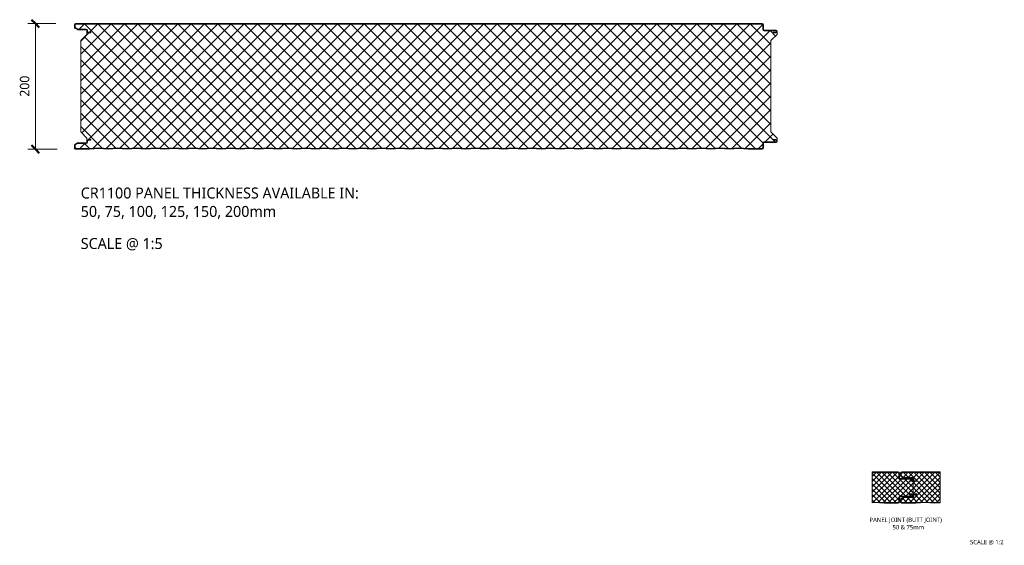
# Model space of a CAD drawing. Header units: millimetres. Extents: x 196 to 3485, y -270 to 1649.
# Tile 1 of 7: x 196 to 1765, y -270 to 568. Entities that reach past the tile are written whole.
import ezdxf

# ---------------------------------------------------------------- set-up
doc = ezdxf.new("R2010")
doc.units = ezdxf.units.MM
for name, color, linetype, lineweight in [('A-ANNO-DIMS', 211, 'Continuous', 9), ('A-ANNO-DIMS-5', 211, 'Continuous', 9), ('A-DETL-GENF', 92, 'Continuous', 13), ('G-ANNO-TEXT', 231, 'Continuous', 9)]:
    doc.layers.add(name, color=color, linetype=linetype, lineweight=lineweight)
doc.styles.add('Yu Gothic', font='Yu Gothic.ttf', dxfattribs={"height": 15})
doc.styles.add('Yu Gothic_1', font='Yu Gothic.ttf', dxfattribs={"height": 17.5})
doc.styles.add('Yu Gothic_2', font='Yu Gothic.ttf', dxfattribs={"height": 7})
doc.dimstyles.new('Diagonal', dxfattribs={"dimscale": 304.8, "dimtxt": 17.413553, "dimasz": 0.04101, "dimexe": 0.03937, "dimexo": 0.024606, "dimgap": 0.024606, "dimtad": 1, "dimdec": 0, "dimzin": 0, "dimdsep": 46, "dimtxsty": 'Yu Gothic', "dimblk1": 'OBLIQUE', "dimblk2": 'OBLIQUE', "dimsah": 1, "dimcen": 0.09, "dimazin": 0, "dimtfac": 1, "dimtdec": 4, "dimtix": 1, "dimtmove": 0, "dimatfit": 3, "dimfxl": 1, "dimtvp": 1, "dimtfill": 1, "dimtolj": 1, "dimtzin": 0, "dimarcsym": 2})
pattern_1 = [(45, (-186.326, 203.047), (-4.24264, 4.24264), []), (135, (-186.326, 203.047), (-4.24264, -4.24264), [])]

# ---------------------------------------------------------------- blocks, each defined once
blk = doc.blocks.new('CR 1100 - FLAT - SATINLINE - CR 1100 200mm - FLAT - SATINLINE-4193652-15 PANEL SIZE AND PROFILE Copy 1 Copy 2 Copy 1')
at = {"layer": 'A-DETL-GENF'}
h = blk.add_hatch(color=256, dxfattribs=at)
h.paths.add_polyline_path([(624, 0), (639, 1), (654, 0), (669, 1), (684, 0), (699, 1), (714, 0), (729, 1), (744, 0), (759, 1), (774, 0), (789, 1), (804, 0), (819, 1), (834, 0), (849, 1), (864, 0), (879, 1), (894, 0), (909, 1), (924, 0), (939, 1), (954, 0), (969, 1), (984, 0), (999.3, 1), (1014, 0), (1029, 1), (1044, 0), (1059, 1), (1073.9, 0), (1096.2, 0), (1096.7, 0.1), (1097.1, 0.2), (1097.5, 0.5), (1097.8, 0.9), (1097.9, 1.3), (1098, 1.8), (1098, 9.6), (1098.2, 9.9), (1098.4, 10.1), (1098.6, 10.3), (1098.9, 10.5), (1099.2, 10.5), (1118.2, 10.5), (1118.7, 10.6), (1119.1, 10.7), (1119.5, 11), (1119.8, 11.4), (1119.9, 11.8), (1120, 12.3), (1120, 13.2), (1119.9, 13.7), (1119.8, 14.1), (1119.3, 14.6), (1119.1, 14.8), (1118.7, 14.9), (1118.2, 15), (1114, 15), (1114, 14), (1118.4, 14), (1118.8, 13.8), (1119, 13.4), (1119, 13.2), (1119, 12.1), (1118.8, 11.7), (1118.4, 11.5), (1118.2, 11.5), (1099.2, 11.5), (1098.6, 11.4), (1098.1, 11.2), (1097.6, 10.9), (1097.3, 10.4), (1097.1, 9.9), (1097, 9.3), (1097, 1.6), (1096.8, 1.2), (1096.4, 1), (1096.2, 1), (1073.9, 1), (1059, 2), (1044, 1), (1029, 2), (1014, 1), (999, 2), (984, 1), (969, 2), (954, 1), (939, 2), (924, 1), (909, 2), (894, 1), (879, 2), (864, 1), (849, 2), (834, 1), (819, 2), (804, 1), (789, 2), (774, 1), (759, 2), (744, 1), (729, 2), (714, 1), (699, 2), (684, 1), (669, 2), (654, 1), (639, 2), (624, 1), (609, 2), (594, 1), (579, 2), (564, 1), (549, 2), (534, 1), (519, 2), (504, 1), (489, 2), (474, 1), (459, 2), (444, 1), (429, 2), (414, 1), (399, 2), (384, 1), (369, 2), (354, 1), (339, 2), (324, 1), (309, 2), (294, 1), (279, 2), (264, 1), (249, 2), (234, 1), (219, 2), (204, 1), (189, 2), (174, 1), (159, 2), (144, 1), (129, 2), (114, 1), (99, 2), (84, 1), (69, 2), (54, 1), (39, 2), (24.1, 1), (1.5, 1.1), (1.2, 1.3), (1, 1.6), (1, 1.8), (1, 6.2), (1.2, 6.5), (1.4, 6.7), (5.5, 9), (18.8, 9), (19.4, 9.1), (19.9, 9.3), (20.4, 9.6), (20.7, 10.1), (20.9, 10.6), (21, 11.2), (21, 13.4), (21.2, 13.8), (21.6, 14), (21.8, 14), (26, 14), (26, 15), (21.8, 15), (21.3, 14.9), (20.9, 14.8), (20.5, 14.5), (20.2, 14.1), (20.1, 13.7), (20, 13.2), (20, 10.9), (19.8, 10.6), (19.6, 10.4), (19.4, 10.2), (19.1, 10), (18.8, 10), (5.7, 10), (5.2, 9.9), (4.8, 9.8), (0.9, 7.5), (0.5, 7.2), (0.2, 6.9), (0.1, 6.4), (0, 5.6), (0, 1.4), (0.2, 1), (0.4, 0.6), (0.7, 0.3), (1.1, 0.1), (1.5, 0), (1.9, 0), (24.1, 0), (39, 1), (54, 0), (69, 1), (84, 0), (99, 1), (114, 0), (129, 1), (144, 0), (159, 1), (174, 0), (189, 1), (204, 0), (219, 1), (234, 0), (249, 1), (264, 0), (279, 1), (294, 0), (309, 1), (324, 0), (339, 1), (354, 0), (369, 1), (384, 0), (399, 1), (414, 0), (429, 1), (444, 0), (459, 1), (474, 0), (489, 1), (504, 0), (519, 1), (534, 0), (549, 1), (564, 0), (579, 1), (594, 0), (609, 1)])
h.paths.add_polyline_path([(1118.2, 185.1), (1118.7, 185.2), (1119.1, 185.4), (1119.5, 185.7), (1119.8, 186.1), (1119.9, 186.5), (1120, 186.9), (1120, 187.8), (1119.9, 188.3), (1119.8, 188.7), (1119.5, 189.1), (1119.1, 189.4), (1118.7, 189.6), (1118.2, 189.6), (1098.9, 189.7), (1098.6, 189.8), (1098.4, 190), (1098.2, 190.2), (1098, 190.5), (1098, 190.8), (1098, 198.3), (1097.9, 198.8), (1097.8, 199.2), (1097.5, 199.6), (1097.1, 199.9), (1096.7, 200.1), (1096.2, 200.1), (1.8, 200.1), (1.3, 200.1), (0.9, 199.9), (0.5, 199.6), (0.2, 199.2), (0.1, 198.8), (0, 198.3), (0, 194.2), (0.1, 193.7), (0.2, 193.3), (0.5, 192.9), (0.9, 192.6), (4.8, 190.4), (5.2, 190.2), (5.7, 190.1), (19.1, 190.1), (19.4, 190), (19.6, 189.8), (19.8, 189.5), (20, 189.3), (20, 188.9), (20, 186.9), (20.1, 186.5), (20.2, 186), (20.5, 185.7), (20.9, 185.4), (21.3, 185.2), (21.8, 185.1), (26, 185.1), (26, 186.1), (21.6, 186.2), (21.2, 186.4), (21, 186.7), (21, 186.9), (21, 188.9), (20.9, 189.5), (20.6, 190.2), (20.4, 190.5), (19.9, 190.8), (19.4, 191.1), (18.8, 191.1), (5.5, 191.1), (1.2, 193.6), (1, 194), (1, 194.2), (1, 198.5), (1.2, 198.9), (1.6, 199.1), (1.8, 199.1), (1096.4, 199.1), (1096.8, 198.9), (1097, 198.5), (1097, 198.3), (1097, 190.8), (1097.1, 190.3), (1097.3, 189.7), (1097.6, 189.3), (1098.1, 188.9), (1098.6, 188.7), (1099.2, 188.6), (1118.4, 188.6), (1118.8, 188.4), (1119, 188), (1119, 187.8), (1119, 186.7), (1118.8, 186.4), (1118.4, 186.2), (1118.2, 186.1), (1114, 186.1), (1114, 185.1)])
h = blk.add_hatch(dxfattribs=at)
h.set_pattern_fill('FP_6', color=256, style=0, pattern_type=2)
h.set_pattern_definition([(45, (-283.583, -361.559), (-10.6066, 10.6066), []), (135, (-283.583, -361.559), (-10.6066, -10.6066), [])])
h.paths.add_polyline_path([(564, 1), (579, 2), (594.2, 1), (609, 2), (624.1, 1), (639, 2), (654.2, 1), (669, 2), (684.1, 1), (699, 2), (714.1, 1), (729, 2), (744.1, 1), (759, 2), (774.1, 1), (789, 2), (804.2, 1), (819, 2), (834.2, 1), (849, 2), (864.1, 1), (879, 2), (894.1, 1), (909, 2), (924.2, 1), (939, 2), (954.2, 1), (969, 2), (984.1, 1), (999.3, 2), (1014.2, 1), (1029, 2), (1044.1, 1), (1059, 2), (1073.9, 1), (1096.4, 1), (1096.8, 1.2), (1096.9, 1.4), (1097, 1.8), (1097, 9.6), (1097.1, 9.9), (1097.3, 10.4), (1097.6, 10.9), (1098.1, 11.2), (1098.6, 11.4), (1099.2, 11.5), (1118.4, 11.5), (1118.8, 11.7), (1118.9, 11.9), (1119, 12.3), (1118.9, 13.4), (1118.8, 13.7), (1118.6, 13.9), (1118.2, 14), (1114, 14), (1114, 15), (1118.6, 14.9), (1118.8, 14.9), (1119.2, 14.7), (1119.5, 14.5), (1119.8, 14), (1120, 13.4), (1120, 13.7), (1120, 17.6), (1110, 27.6), (1110, 172.8), (1120, 182.7), (1120, 186.7), (1119.9, 186.5), (1119.8, 186), (1119.5, 185.7), (1119.1, 185.4), (1118.6, 185.2), (1118.2, 185.1), (1114, 185.1), (1114, 186.1), (1118.4, 186.2), (1118.8, 186.4), (1118.9, 186.5), (1119, 186.9), (1118.9, 188), (1118.9, 188.2), (1118.6, 188.5), (1118.2, 188.6), (1098.9, 188.7), (1098.6, 188.7), (1098.1, 188.9), (1097.6, 189.3), (1097.3, 189.7), (1097.1, 190.3), (1097, 190.8), (1096.9, 198.5), (1096.9, 198.7), (1096.6, 199), (1096.2, 199.1), (1.6, 199.1), (1.2, 198.9), (1.1, 198.7), (1, 198.3), (1.1, 194), (1.2, 193.7), (1.4, 193.5), (5.5, 191.1), (19.1, 191.1), (19.4, 191.1), (19.9, 190.8), (20.4, 190.5), (20.7, 190), (20.9, 189.5), (21, 188.9), (21.1, 186.7), (21.2, 186.5), (21.4, 186.2), (21.8, 186.1), (26, 186.1), (26, 185.1), (21.4, 185.2), (21.2, 185.2), (20.9, 185.4), (20.5, 185.7), (20.2, 186.1), (20.1, 186.5), (20, 186.7), (20, 182.7), (10, 172.8), (10, 27.6), (20, 17.6), (20, 13.4), (20.1, 13.7), (20.2, 14.1), (20.7, 14.6), (20.9, 14.8), (21.4, 14.9), (21.8, 15), (26, 15), (26, 14), (21.6, 14), (21.2, 13.8), (21.1, 13.6), (21, 13.2), (21, 10.9), (20.9, 10.6), (20.6, 10), (20.4, 9.6), (19.9, 9.3), (19.4, 9.1), (18.8, 9), (5.5, 9), (1.2, 6.5), (1.1, 6.4), (1, 6), (1, 1.6), (1.1, 1.4), (1.3, 1.1), (1.7, 1), (1.9, 1), (24.1, 1), (39, 2), (54.1, 1), (69, 2), (84.2, 1), (99, 2), (114.2, 1), (129, 2), (144.1, 1), (159, 2), (174.1, 1), (189, 2), (204.2, 1), (219, 2), (234.2, 1), (249, 2), (264.1, 1), (279, 2), (294.1, 1), (309, 2), (324.1, 1), (339, 2), (354.2, 1), (369, 2), (384.1, 1), (399, 2), (414.1, 1), (429, 2), (444.2, 1), (459, 2), (474.2, 1), (489, 2), (504.1, 1), (519, 2), (534.2, 1), (549, 2), (563.9, 1)])
for p, q in [((0, 198.3), (0, 194.2)), ((0.9, 192.6), (4.8, 190.4)), ((1, 194.2), (1, 198.3)), ((5.5, 191.1), (1.4, 193.5)), ((1096.2, 200.1), (1.8, 200.1)), ((1.8, 199.1), (1096.2, 199.1)), ((18.8, 191.1), (5.5, 191.1)), ((5.7, 190.1), (18.8, 190.1)), ((20, 188.9), (20, 186.9)), ((21, 186.9), (21, 188.9)), ((1097, 198.3), (1097, 190.8)), ((1098, 190.8), (1098, 198.3)), ((1118.2, 189.6), (1099.2, 189.6)), ((1099.2, 188.6), (1118.2, 188.6)), ((20, 182.7), (10, 172.8)), ((10, 172.8), (10, 27.6)), ((20, 186.9), (20, 182.7)), ((26, 186.1), (21.8, 186.1)), ((21.8, 185.1), (26, 185.1)), ((26, 185.1), (26, 186.1)), ((1110, 172.8), (1120, 182.7)), ((1110, 27.6), (1110, 172.8)), ((1118.2, 186.1), (1114, 186.1)), ((1114, 186.1), (1114, 185.1)), ((1114, 185.1), (1118.2, 185.1)), ((1119, 187.8), (1119, 186.9)), ((1120, 186.9), (1120, 187.8)), ((1120, 182.7), (1120, 186.9)), ((10, 27.6), (20, 17.6)), ((20, 17.6), (20, 13.2)), ((1120, 17.6), (1110, 27.6)), ((1120, 13.2), (1120, 17.6)), ((0, 6), (0, 1.8)), ((4.8, 9.8), (0.9, 7.5)), ((1, 1.8), (1, 6)), ((1.4, 6.7), (5.5, 9)), ((24.1, 1), (1.9, 1)), ((1.9, 0), (24.1, 0)), ((5.5, 9), (18.8, 9)), ((18.8, 10), (5.7, 10)), ((20, 13.2), (20, 11.2)), ((21, 11.2), (21, 13.2)), ((26, 15), (21.8, 15)), ((21.8, 14), (26, 14)), ((39, 2), (24.1, 1)), ((24.1, 0), (39, 1)), ((26, 14), (26, 15)), ((54, 1), (39, 2)), ((39, 1), (54, 0)), ((69, 2), (54, 1)), ((54, 0), (69, 1)), ((84, 1), (69, 2)), ((69, 1), (84, 0)), ((99, 2), (84, 1)), ((84, 0), (99, 1)), ((114, 1), (99, 2)), ((99, 1), (114, 0)), ((129, 2), (114, 1)), ((114, 0), (129, 1)), ((144, 1), (129, 2)), ((129, 1), (144, 0)), ((159, 2), (144, 1)), ((144, 0), (159, 1)), ((174, 1), (159, 2)), ((159, 1), (174, 0)), ((189, 2), (174, 1)), ((174, 0), (189, 1)), ((204, 1), (189, 2)), ((189, 1), (204, 0)), ((219, 2), (204, 1)), ((204, 0), (219, 1)), ((234, 1), (219, 2)), ((219, 1), (234, 0)), ((249, 2), (234, 1)), ((234, 0), (249, 1)), ((264, 1), (249, 2)), ((249, 1), (264, 0)), ((279, 2), (264, 1)), ((264, 0), (279, 1)), ((294, 1), (279, 2)), ((279, 1), (294, 0)), ((309, 2), (294, 1)), ((294, 0), (309, 1)), ((324, 1), (309, 2)), ((309, 1), (324, 0)), ((339, 2), (324, 1)), ((324, 0), (339, 1)), ((354, 1), (339, 2)), ((339, 1), (354, 0)), ((369, 2), (354, 1)), ((354, 0), (369, 1)), ((384, 1), (369, 2)), ((369, 1), (384, 0)), ((399, 2), (384, 1)), ((384, 0), (399, 1)), ((414, 1), (399, 2)), ((399, 1), (414, 0)), ((429, 2), (414, 1)), ((414, 0), (429, 1)), ((444, 1), (429, 2)), ((429, 1), (444, 0)), ((459, 2), (444, 1)), ((444, 0), (459, 1)), ((474, 1), (459, 2)), ((459, 1), (474, 0)), ((489, 2), (474, 1)), ((474, 0), (489, 1)), ((504, 1), (489, 2)), ((489, 1), (504, 0)), ((519, 2), (504, 1)), ((504, 0), (519, 1)), ((534, 1), (519, 2)), ((519, 1), (534, 0)), ((549, 2), (534, 1)), ((534, 0), (549, 1)), ((564, 1), (549, 2)), ((549, 1), (564, 0)), ((579, 2), (564, 1)), ((564, 0), (579, 1)), ((594, 1), (579, 2)), ((579, 1), (594, 0)), ((609, 2), (594, 1)), ((594, 0), (609, 1)), ((624, 1), (609, 2)), ((609, 1), (624, 0)), ((639, 2), (624, 1)), ((624, 0), (639, 1)), ((654, 1), (639, 2)), ((639, 1), (654, 0)), ((669, 2), (654, 1)), ((654, 0), (669, 1)), ((684, 1), (669, 2)), ((669, 1), (684, 0)), ((699, 2), (684, 1)), ((684, 0), (699, 1)), ((714, 1), (699, 2)), ((699, 1), (714, 0)), ((729, 2), (714, 1)), ((714, 0), (729, 1)), ((744, 1), (729, 2)), ((729, 1), (744, 0)), ((759, 2), (744, 1)), ((744, 0), (759, 1)), ((774, 1), (759, 2)), ((759, 1), (774, 0)), ((789, 2), (774, 1)), ((774, 0), (789, 1)), ((804, 1), (789, 2)), ((789, 1), (804, 0)), ((819, 2), (804, 1)), ((804, 0), (819, 1)), ((834, 1), (819, 2)), ((819, 1), (834, 0)), ((849, 2), (834, 1)), ((834, 0), (849, 1)), ((864, 1), (849, 2)), ((849, 1), (864, 0)), ((879, 2), (864, 1)), ((864, 0), (879, 1)), ((894, 1), (879, 2)), ((879, 1), (894, 0)), ((909, 2), (894, 1)), ((894, 0), (909, 1)), ((924, 1), (909, 2)), ((909, 1), (924, 0)), ((939, 2), (924, 1)), ((924, 0), (939, 1)), ((954, 1), (939, 2)), ((939, 1), (954, 0)), ((969, 2), (954, 1)), ((954, 0), (969, 1)), ((984, 1), (969, 2)), ((969, 1), (984, 0)), ((999, 2), (984, 1)), ((984, 0), (999, 1)), ((1014, 1), (999, 2)), ((999, 1), (1014, 0)), ((1029, 2), (1014, 1)), ((1014, 0), (1029, 1)), ((1044, 1), (1029, 2)), ((1029, 1), (1044, 0)), ((1059, 2), (1044, 1)), ((1044, 0), (1059, 1)), ((1073.9, 1), (1059, 2)), ((1059, 1), (1073.9, 0)), ((1096.2, 1), (1073.9, 1)), ((1073.9, 0), (1096.2, 0)), ((1097, 9.3), (1097, 1.8)), ((1098, 1.8), (1098, 9.3)), ((1118.2, 11.5), (1099.2, 11.5)), ((1099.2, 10.5), (1118.2, 10.5)), ((1118.2, 15), (1114, 15)), ((1114, 15), (1114, 14)), ((1114, 14), (1118.2, 14)), ((1119, 13.2), (1119, 12.3)), ((1120, 12.3), (1120, 13.2))]:
    blk.add_line(p, q, dxfattribs=at)
for centre, radius, start, end in [((1.8, 198.3), 1.8, 90, 180), ((1.8, 194.2), 1.8, 180, 240), ((1.8, 198.3), 0.8, 90, 180), ((1.8, 194.2), 0.8, 180, 240), ((5.7, 191.9), 1.8, 240, 270), ((18.8, 188.9), 2.2, 0, 90), ((18.8, 188.9), 1.2, 0, 90), ((1096.2, 198.3), 1.8, 360, 90), ((1096.2, 198.3), 0.8, 360, 90), ((1099.2, 190.8), 2.2, 180, 270), ((1099.2, 190.8), 1.2, 180, 270), ((1118.2, 187.8), 1.8, 360, 90), ((1118.2, 187.8), 0.8, 360, 90), ((21.8, 186.9), 1.8, 180, 270), ((21.8, 186.9), 0.8, 180, 270), ((1118.2, 186.9), 0.8, 270, 0), ((1118.2, 186.9), 1.8, 270, 360), ((1.8, 6), 1.8, 120, 180), ((1.8, 1.8), 1.8, 180, 274.1532), ((1.8, 6), 0.8, 120, 180), ((1.8, 1.8), 0.8, 180, 276.2314), ((5.7, 8.2), 1.8, 90, 120), ((18.8, 11.2), 1.2, 270, 360), ((18.8, 11.2), 2.2, 270, 360), ((21.8, 13.2), 1.8, 90, 180), ((21.8, 13.2), 0.8, 90, 180), ((1096.2, 1.8), 1.8, 270, 360), ((1096.2, 1.8), 0.8, 270, 0), ((1099.2, 9.3), 2.2, 90, 180), ((1099.2, 9.3), 1.2, 90, 180), ((1118.2, 13.2), 1.8, 0, 90), ((1118.2, 13.2), 0.8, 0, 90), ((1118.2, 12.3), 1.8, 270, 0), ((1118.2, 12.3), 0.8, 270, 0), ((1118.2, 13.2), 1.8, 74.9349, 77.1376), ((1118.2, 13.2), 1.8, 59.8024, 64.2752), ((1118.2, 13.2), 1.8, 38.5504, 51.4128), ((1118.2, 13.2), 1.8, 25.688, 30.1982), ((1118.2, 13.2), 1.8, 12.8256, 15.0659)]:
    blk.add_arc(centre, radius, start, end, dxfattribs=at)
blk = doc.blocks.new('CR 1100 - FLAT - SATINLINE - CR 1100 50mm - JOINT - FLAT - SATINLINE-4193638-15 PANEL SIZE AND PROFILE Copy 1 Copy 1 Copy 1 Copy 1')
at = {"layer": 'A-DETL-GENF'}
h = blk.add_hatch(color=256, dxfattribs=at)
h.paths.add_polyline_path([(41.5, 0), (42, 0), (42.4, 0.2), (42.8, 0.5), (43.1, 0.9), (43.3, 1.3), (43.3, 1.8), (43.3, 9.3), (43.4, 9.6), (43.5, 9.9), (43.7, 10.1), (43.9, 10.3), (44.2, 10.4), (44.5, 10.5), (63.5, 10.5), (64, 10.5), (64.4, 10.7), (64.8, 11), (65.1, 11.4), (65.3, 11.8), (65.3, 12.3), (65.3, 13.2), (65.3, 13.6), (65.1, 14.1), (64.8, 14.4), (64.4, 14.7), (64, 14.9), (63.5, 15), (59.3, 15), (59.3, 14), (63.5, 14), (63.8, 13.9), (63.9, 13.9), (64.2, 13.7), (64.2, 13.6), (64.3, 13.4), (64.3, 13.2), (64.3, 12.3), (64.3, 12.1), (64.2, 11.9), (64.1, 11.7), (63.9, 11.6), (63.8, 11.5), (63.5, 11.5), (44.5, 11.5), (44, 11.4), (43.4, 11.2), (43, 10.8), (42.6, 10.4), (42.4, 9.8), (42.3, 9.3), (42.3, 1.8), (42.3, 1.6), (42.2, 1.4), (42.1, 1.2), (41.9, 1.1), (41.8, 1), (41.5, 1), (19.2, 1), (4.3, 2), (0, 1.7), (0, 0.7), (4.3, 1), (19.2, 0), (41.5, 0)])
h.paths.add_polyline_path([(63.5, 35), (64, 35), (64.4, 35.2), (64.8, 35.5), (65.1, 35.9), (65.3, 36.3), (65.3, 36.8), (65.3, 37.7), (65.3, 38.1), (65.1, 38.6), (64.8, 38.9), (64.4, 39.2), (64, 39.4), (63.5, 39.5), (44.5, 39.5), (44.2, 39.5), (43.9, 39.6), (43.7, 39.8), (43.5, 40.1), (43.4, 40.4), (43.3, 40.7), (43.3, 48.2), (43.3, 48.6), (43.1, 49.1), (42.8, 49.4), (42.4, 49.7), (42, 49.9), (41.5, 50), (0, 50), (0, 49), (41.5, 49), (41.8, 48.9), (41.9, 48.9), (42.1, 48.7), (42.2, 48.6), (42.3, 48.4), (42.3, 48.2), (42.3, 40.7), (42.4, 40.1), (42.6, 39.6), (43, 39.1), (43.4, 38.8), (44, 38.5), (44.5, 38.5), (63.5, 38.5), (63.8, 38.4), (63.9, 38.4), (64.2, 38.2), (64.2, 38.1), (64.3, 37.9), (64.3, 37.7), (64.3, 36.6), (64.3, 36.6), (64.2, 36.4), (64.1, 36.2), (63.9, 36.1), (63.8, 36), (63.5, 36), (59.3, 36), (59.3, 35)])
h = blk.add_hatch(dxfattribs=at)
h.set_pattern_fill('FP_7', color=256, style=0, pattern_type=2)
h.set_pattern_definition(pattern_1)
h.paths.add_polyline_path([(41.5, 1), (41.8, 1), (41.9, 1.1), (42.1, 1.2), (42.2, 1.4), (42.3, 1.6), (42.3, 1.8), (42.3, 9.3), (42.4, 9.9), (42.6, 10.4), (43, 10.8), (43.4, 11.2), (44, 11.4), (44.5, 11.5), (63.5, 11.5), (63.8, 11.5), (64, 11.6), (64.2, 11.8), (64.3, 11.9), (64.3, 12.1), (64.3, 12.3), (64.3, 13.2), (64.3, 13.4), (64.2, 13.6), (64.1, 13.7), (63.9, 13.9), (63.8, 13.9), (63.5, 14), (59.3, 14), (59.3, 15), (63.5, 15), (64, 14.9), (64.4, 14.7), (64.8, 14.4), (65.1, 14.1), (65.3, 13.6), (65.3, 13.2), (65.3, 36.6), (65.3, 36.3), (65.1, 35.9), (64.8, 35.5), (64.4, 35.2), (63.9, 35), (63.5, 35), (59.3, 35), (59.3, 36), (63.5, 36), (63.8, 36), (64, 36.1), (64.2, 36.3), (64.2, 36.4), (64.3, 36.6), (64.3, 36.8), (64.3, 37.7), (64.3, 37.9), (64.2, 38.1), (64.1, 38.3), (63.9, 38.4), (63.7, 38.4), (63.5, 38.5), (44.5, 38.5), (43.9, 38.6), (43.4, 38.8), (43, 39.1), (42.6, 39.6), (42.4, 40.1), (42.3, 40.7), (42.3, 48.2), (42.3, 48.4), (42.2, 48.6), (42.1, 48.7), (41.9, 48.9), (41.8, 48.9), (41.5, 49), (0, 49), (0, 1.7), (4.3, 2), (19.2, 1), (41.5, 1)])
h = blk.add_hatch(color=256, dxfattribs=at)
h.paths.add_polyline_path([(99.3, 0), (108.2, 0.6), (108.2, 1.6), (99.3, 1), (84.3, 2), (69.5, 1), (47, 1), (46.9, 1.1), (46.7, 1.1), (46.5, 1.3), (46.4, 1.4), (46.4, 1.6), (46.3, 1.8), (46.3, 6), (46.4, 6.2), (46.5, 6.4), (46.6, 6.5), (46.7, 6.7), (50.8, 9), (64.2, 9), (64.7, 9.1), (65.2, 9.3), (65.7, 9.6), (66.1, 10.1), (66.3, 10.6), (66.3, 11.2), (66.3, 13.2), (66.4, 13.4), (66.5, 13.6), (66.6, 13.8), (66.7, 13.9), (66.9, 14), (67.1, 14), (71.3, 14), (71.3, 15), (67.1, 15), (66.7, 14.9), (66.2, 14.8), (65.9, 14.5), (65.6, 14.1), (65.4, 13.6), (65.3, 13.2), (65.3, 11.2), (65.3, 10.9), (65.2, 10.6), (65, 10.4), (64.7, 10.2), (64.5, 10), (64.1, 10), (51, 10), (50.6, 9.9), (50.1, 9.8), (46.2, 7.5), (45.9, 7.2), (45.6, 6.9), (45.4, 6.4), (45.3, 6), (45.3, 1.8), (45.4, 1.4), (45.5, 1), (45.8, 0.6), (46.1, 0.3), (46.5, 0.1), (46.9, 0), (47.3, 0), (69.5, 0), (84.3, 1), (94.4, 0.3)])
h.paths.add_polyline_path([(71.3, 35), (71.3, 36), (67.1, 36), (66.9, 36), (66.7, 36.1), (66.6, 36.2), (66.5, 36.4), (66.4, 36.6), (66.3, 36.8), (66.3, 38.8), (66.3, 39.4), (66.1, 39.9), (65.7, 40.4), (65.2, 40.7), (64.7, 40.9), (64.1, 41), (50.8, 41), (46.7, 43.3), (46.6, 43.5), (46.5, 43.6), (46.4, 43.8), (46.3, 44), (46.3, 48.2), (46.4, 48.4), (46.5, 48.6), (46.6, 48.8), (46.7, 48.9), (46.9, 49), (47.1, 49), (108.2, 49), (108.2, 50), (47.1, 50), (46.7, 49.9), (46.2, 49.8), (45.9, 49.5), (45.6, 49.1), (45.4, 48.7), (45.3, 48.2), (45.3, 44), (45.4, 43.6), (45.6, 43.1), (45.9, 42.8), (46.2, 42.5), (50.1, 40.2), (50.6, 40.1), (51, 40), (64.2, 40), (64.5, 40), (64.7, 39.8), (65, 39.6), (65.2, 39.4), (65.3, 39.1), (65.3, 38.8), (65.4, 36.8), (65.4, 36.3), (65.6, 35.9), (65.9, 35.5), (66.2, 35.2), (66.7, 35.1), (67.1, 35), (68, 35)])
h = blk.add_hatch(dxfattribs=at)
h.set_pattern_fill('FP_7', color=256, style=0, pattern_type=2)
h.set_pattern_definition(pattern_1)
h.paths.add_polyline_path([(99.3, 1), (108.2, 1.6), (108.2, 49), (47.1, 49), (46.9, 49), (46.7, 48.8), (46.6, 48.8), (46.5, 48.6), (46.4, 48.4), (46.3, 48.2), (46.3, 44), (46.4, 43.8), (46.5, 43.6), (46.6, 43.5), (46.7, 43.3), (50.8, 41), (64.2, 41), (64.7, 40.9), (65.2, 40.7), (65.7, 40.4), (66.1, 39.9), (66.3, 39.4), (66.3, 38.8), (66.4, 36.7), (66.4, 36.5), (66.5, 36.3), (66.6, 36.2), (66.8, 36.1), (66.9, 36), (67.1, 36), (71.3, 36), (71.3, 35), (67.1, 35), (66.7, 35.1), (66.2, 35.2), (65.9, 35.5), (65.6, 35.9), (65.4, 36.3), (65.3, 36.8), (65.3, 13.2), (65.4, 13.7), (65.6, 14.1), (65.9, 14.5), (66.2, 14.8), (66.7, 14.9), (67.1, 15), (71.3, 15), (71.3, 14), (67.1, 14), (66.9, 13.9), (66.7, 13.8), (66.5, 13.7), (66.4, 13.5), (66.4, 13.3), (66.3, 13.2), (66.3, 11.2), (66.3, 10.6), (66.1, 10.1), (65.7, 9.6), (65.2, 9.3), (64.7, 9.1), (64.1, 9), (50.8, 9), (46.7, 6.7), (46.6, 6.5), (46.5, 6.4), (46.4, 6.2), (46.3, 6), (46.4, 1.6), (46.4, 1.5), (46.5, 1.4), (46.6, 1.2), (46.8, 1.1), (46.9, 1), (47.1, 1), (49, 1), (69.5, 1), (84.3, 2), (99.3, 1)])
for p, q in [((41.5, 50), (0, 50)), ((0, 50), (0, 49)), ((0, 49), (0, 1.7)), ((0, 49), (41.5, 49)), ((42.3, 48.2), (42.3, 40.7)), ((43.3, 40.7), (43.3, 48.2)), ((45.3, 48.2), (45.3, 44)), ((46.3, 44), (46.3, 48.2)), ((108.2, 50), (47.1, 50)), ((47.1, 49), (108.2, 49)), ((108.2, 49), (108.2, 50)), ((108.2, 1.6), (108.2, 49)), ((63.5, 39.5), (44.5, 39.5)), ((44.5, 38.5), (63.5, 38.5)), ((46.2, 42.5), (50.1, 40.2)), ((50.8, 41), (46.7, 43.3)), ((64.1, 41), (50.8, 41)), ((51, 40), (64.1, 40)), ((63.5, 36), (59.3, 36)), ((59.3, 36), (59.3, 35)), ((59.3, 35), (63.5, 35)), ((64.3, 37.7), (64.3, 36.8)), ((65.3, 38.8), (65.3, 37.7)), ((65.3, 36.8), (65.3, 37.7)), ((65.3, 36.8), (65.3, 13.2)), ((66.3, 36.8), (66.3, 38.8)), ((71.3, 36), (67.1, 36)), ((67.1, 35), (71.3, 35)), ((71.3, 35), (71.3, 36)), ((4.3, 2), (0, 1.7)), ((0, 1.7), (0, 0.7)), ((0, 0.7), (4.3, 1)), ((19.2, 1), (4.3, 2)), ((4.3, 1), (19.2, 0)), ((41.5, 1), (19.2, 1)), ((42.3, 9.3), (42.3, 1.8)), ((43.3, 1.8), (43.3, 9.3)), ((63.5, 11.5), (44.5, 11.5)), ((44.5, 10.5), (63.5, 10.5)), ((45.3, 6), (45.3, 1.8)), ((50.1, 9.8), (46.2, 7.5)), ((46.3, 1.8), (46.3, 6)), ((46.7, 6.7), (50.8, 9)), ((69.5, 1), (47.2, 1)), ((47.3, 0), (69.5, 0)), ((50.8, 9), (64.1, 9)), ((64.1, 10), (51, 10)), ((63.5, 15), (59.3, 15)), ((59.3, 15), (59.3, 14)), ((59.3, 14), (63.5, 14)), ((64.3, 13.2), (64.3, 12.3)), ((65.3, 13.2), (65.3, 13.2)), ((65.3, 12.3), (65.3, 13.2)), ((65.3, 12.3), (65.3, 11.2)), ((66.3, 11.2), (66.3, 13.2)), ((71.3, 15), (67.1, 15)), ((67.1, 14), (71.3, 14)), ((84.3, 2), (69.5, 1)), ((69.5, 0), (84.3, 1)), ((71.3, 14), (71.3, 15)), ((99.3, 1), (84.3, 2)), ((84.3, 1), (99.3, 0)), ((108.2, 1.6), (99.3, 1)), ((99.3, 0), (108.2, 0.6)), ((108.2, 0.6), (108.2, 1.6)), ((19.2, 0), (41.5, 0))]:
    blk.add_line(p, q, dxfattribs=at)
for centre, radius, start, end in [((41.5, 48.2), 1.8, 0, 90), ((41.5, 48.2), 0.8, 0, 90), ((47.1, 48.2), 1.8, 90, 180), ((47.1, 48.2), 0.8, 90, 180), ((44.5, 40.7), 2.2, 180, 270), ((44.5, 40.7), 1.2, 180, 270), ((47.1, 44), 1.8, 180, 240), ((47.1, 44), 0.8, 180, 240), ((51, 41.8), 1.8, 240, 270), ((63.5, 37.7), 1.8, 0, 90), ((63.5, 37.7), 0.8, 0, 90), ((63.5, 36.8), 0.8, 270, 0), ((63.5, 36.8), 1.8, 270, 0), ((64.1, 38.8), 2.2, 0, 90), ((64.1, 38.8), 1.2, 0, 90), ((67.1, 36.8), 1.8, 181.0557, 270), ((67.1, 36.8), 0.8, 180, 270), ((41.5, 1.8), 1.8, 270, 0), ((41.5, 1.8), 0.8, 270, 0), ((44.5, 9.3), 2.2, 90, 180), ((44.5, 9.3), 1.2, 90, 180), ((47.1, 6), 1.8, 120, 180), ((47.1, 1.8), 1.8, 180, 274.1532), ((47.1, 6), 0.8, 120, 180), ((47.1, 1.8), 0.8, 180, 276.2314), ((51, 8.2), 1.8, 90, 120), ((63.5, 13.2), 1.8, 0, 90), ((63.5, 13.2), 0.8, 0, 90), ((63.5, 12.3), 1.8, 270, 360), ((63.5, 12.3), 0.8, 270, 360), ((64.1, 11.2), 1.2, 270, 0), ((64.1, 11.2), 2.2, 270, 0), ((67.1, 13.2), 1.8, 90, 180), ((67.1, 13.2), 0.8, 90, 180)]:
    blk.add_arc(centre, radius, start, end, dxfattribs=at)
blk = doc.blocks.new('DIMBLOCK6-15 PANEL SIZE AND PROFILE Copy 1 Copy 2 Copy 1')
at = {"layer": 'A-ANNO-DIMS-5', "lineweight": 50}
for p, q in [((221.5, 561.6), (215.2, 567.8)), ((221.5, 561.6), (227.7, 555.3)), ((221.5, 361.6), (215.2, 367.8)), ((221.5, 361.6), (227.7, 355.3))]:
    blk.add_line(p, q, dxfattribs=at)
at = {"layer": 'A-ANNO-DIMS-5'}
for p, q in [((221.5, 561.6), (209.5, 561.6)), ((221.5, 361.6), (221.5, 561.6)), ((221.5, 561.6), (253.9, 561.6)), ((221.5, 361.6), (209.5, 361.6)), ((221.5, 361.6), (256.3, 361.6))]:
    blk.add_line(p, q, dxfattribs=at)
at = {"layer": 'A-ANNO-DIMS-5', "color": 0, "insert": (196.7, 445), "char_height": 15, "width": 39.641, "attachment_point": 1, "rotation": 90, "line_spacing_factor": 1.024327, "style": 'Yu Gothic', "bg_fill": 3, "box_fill_scale": 1.25, "bg_fill_color": 256, "bg_fill_true_color": 13158600, "bg_fill_transparency": 0}
blk.add_mtext('200', dxfattribs=at)
blk = doc.blocks.new('_Oblique')
at = {"color": 0, "linetype": 'ByBlock', "lineweight": -2}
blk.add_line((-0.5, -0.5), (0.5, 0.5), dxfattribs=at)

msp = doc.modelspace()

# ---------------------------------------------------------------- block references
at = {"layer": 'A-DETL-GENF'}
for name, p in [('CR 1100 - FLAT - SATINLINE - CR 1100 200mm - FLAT - SATINLINE-4193652-15 PANEL SIZE AND PROFILE Copy 1 Copy 2 Copy 1', (283.6, 361.6)), ('CR 1100 - FLAT - SATINLINE - CR 1100 50mm - JOINT - FLAT - SATINLINE-4193638-15 PANEL SIZE AND PROFILE Copy 1 Copy 1 Copy 1 Copy 1', (1554.9, -203))]:
    msp.add_blockref(name, p, dxfattribs=at)

# ---------------------------------------------------------------- texts
at = {"layer": 'G-ANNO-TEXT', "color": 7, "attachment_point": 1, "bg_fill": 3, "box_fill_scale": 1.25, "bg_fill_color": 256, "bg_fill_true_color": 13158600, "bg_fill_transparency": 0}
for s, insert, char_height, width, style in [('CR1100 PANEL THICKNESS AVAILABLE IN: ', (293.7, 300.3), 17.5, 571.202, 'Yu Gothic_1'), ('50, 75, 100, 125, 150, 200mm', (293.7, 270.9), 17.5, 367.173, 'Yu Gothic_1'), ('SCALE @ 1:5', (293.7, 219.8), 17.5, 166.35, 'Yu Gothic_1'), ('PANEL JOINT (BUTT JOINT) ', (1550.7, -225.9), 7, 149.595, 'Yu Gothic_2'), ('SCALE @ 1:2', (1710.9, -261.4), 7, 66.54, 'Yu Gothic_2')]:
    msp.add_mtext(s, dxfattribs=dict(at, insert=insert, char_height=char_height, width=width, style=style))

# ---------------------------------------------------------------- dimensions: what is measured, and where the dimension line sits
at = {"layer": 'A-ANNO-DIMS'}
dim = msp.add_linear_dim(base=(221.5, 561.6), p1=(263.8, 361.6), p2=(261.4, 561.6), angle=90, dimstyle='Diagonal', override={"dimpost": '<>', "dimfxl": 200.014277}, dxfattribs=at)
dim.commit()
dim.dimension.update_dxf_attribs({"geometry": 'DIMBLOCK6-15 PANEL SIZE AND PROFILE Copy 1 Copy 2 Copy 1', "text_midpoint": (206.5, 461.6)})

# ---------------------------------------------------------------- next in the draw order: texts
at = {"layer": 'G-ANNO-TEXT', "color": 7, "insert": (1587.3, -237.7), "char_height": 7, "width": 60.928, "attachment_point": 1, "style": 'Yu Gothic_2', "bg_fill": 3, "box_fill_scale": 1.25, "bg_fill_color": 256, "bg_fill_true_color": 13158600, "bg_fill_transparency": 0}
msp.add_mtext('50 & 75mm ', dxfattribs=at)

doc.saveas('drawing.dxf')
